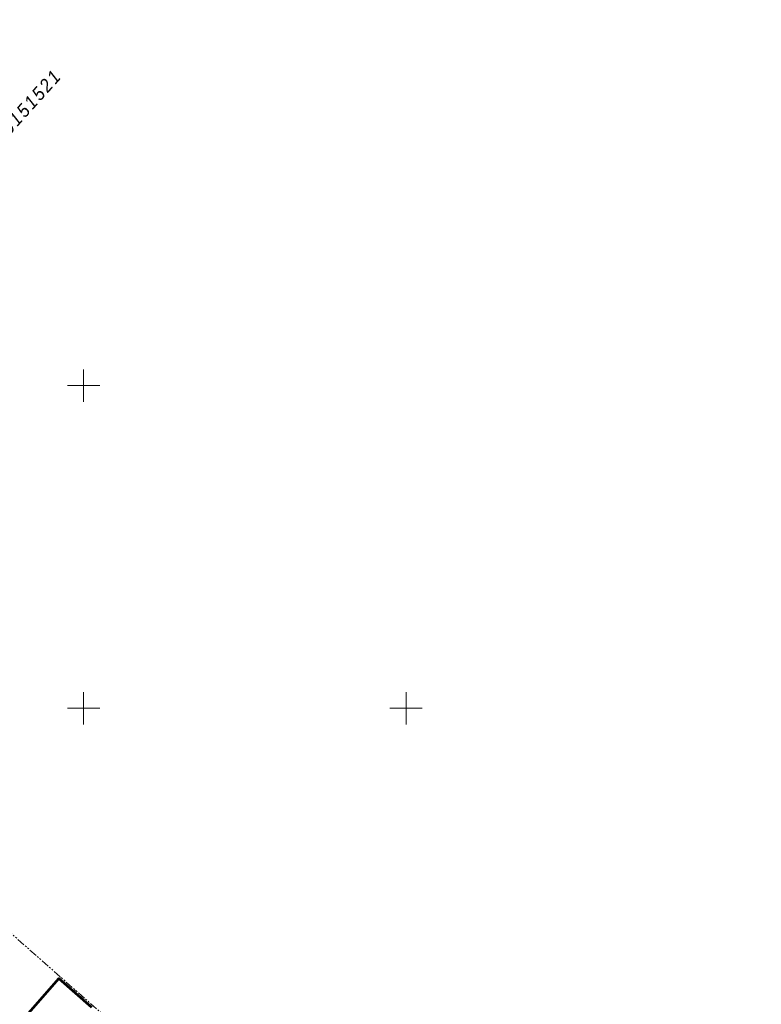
# Model space of a CAD drawing. Header units: metres. Extents: x 7427125 to 7427502, y 5541102 to 5541557.
# Tile 43 of 43: x 7427340 to 7427455, y 5541404 to 5541557. Entities that reach past the tile are written whole.
import ezdxf

# ---------------------------------------------------------------- set-up
doc = ezdxf.new("R2010")
doc.units = ezdxf.units.M
doc.header["$MEASUREMENT"] = 0
doc.linetypes.add('( Phantom )', pattern=[2.5, 1.25, -0.25, 0.25, -0.25, 0.25, -0.25])
for name, color, linetype, lineweight in [('GESBZO', 7, 'Continuous', 53), ('GOSRBG', 7, 'Continuous', 13), ('GSLINK', 7, 'Continuous', 13), ('Pieczątka firmowa', 7, 'Continuous', 13)]:
    doc.layers.add(name, color=color, linetype=linetype, lineweight=lineweight)
for name, color, linetype, lineweight, true_color in [('GULKPR', 7, 'Continuous', 13, 0x803300), ('GULWPR', 5, 'Continuous', 13, 0x0000ff), ('Ramka sekcyjna', 7, 'Continuous', 13, 0xa5007c)]:
    doc.layers.add(name, color=color, linetype=linetype, lineweight=lineweight, true_color=true_color)
doc.styles.get("Standard").update_dxf_attribs({"font": 'txt.shx'})

msp = doc.modelspace()

# ---------------------------------------------------------------- linework, layer by layer
at = {"layer": 'GESBZO', "color": 7, "linetype": 'Continuous', "lineweight": 53, "flags": 128}
msp.add_lwpolyline([(7427340.45, 5541401.57), (7427346.16, 5541408.09), (7427346.16, 5541408.09), (7427351.24, 5541403.65)], dxfattribs=at)
at = {"layer": 'GOSRBG', "color": 7, "linetype": '( Phantom )', "lineweight": 13, "flags": 128}
msp.add_lwpolyline([(7427455.09, 5541312.43), (7427244.2, 5541498.57), (7427125.24, 5541372.71), (7427331.36, 5541179.81), (7427455.09, 5541312.43)], close=True, dxfattribs=at)
at = {"layer": 'GSLINK', "color": 7, "linetype": 'Continuous', "lineweight": 13, "flags": 128}
msp.add_lwpolyline([(7427346.16, 5541408.09), (7427346.53, 5541408.25)], dxfattribs=at)
at = {"layer": 'GULKPR', "color": 36, "linetype": 'Continuous', "lineweight": 13, "true_color": 0x803300, "flags": 128}
msp.add_lwpolyline([(7427348.72, 5541406.32), (7427348.53, 5541406.07)], dxfattribs=at)
at = {"layer": 'GULWPR', "color": 5, "linetype": 'Continuous', "lineweight": 13, "true_color": 0x0000ff, "flags": 128}
msp.add_lwpolyline([(7427349.87, 5541405.31), (7427349.67, 5541405.04)], dxfattribs=at)
at = {"layer": 'Ramka sekcyjna', "color": 7, "linetype": 'Continuous', "lineweight": 13, "flags": 128}
for points in [[(7427350, 5541500), (7427350, 5541502.5)], [(7427352.5, 5541500), (7427347.5, 5541500)], [(7427352.5, 5541500), (7427347.5, 5541500)], [(7427350, 5541500), (7427350, 5541497.5)], [(7427350, 5541447.5), (7427350, 5541452.5)], [(7427400, 5541447.5), (7427400, 5541452.5)], [(7427352.5, 5541450), (7427347.5, 5541450)], [(7427402.5, 5541450), (7427397.5, 5541450)]]:
    msp.add_lwpolyline(points, dxfattribs=at)

# ---------------------------------------------------------------- texts
at = {"layer": 'Pieczątka firmowa', "color": 120, "lineweight": 30, "insert": (7427319.47, 5541534.23), "char_height": 2.0533, "attachment_point": 5, "rotation": 47.9048}
msp.add_mtext('\\fArial|b0|i1|c238238|p39;\\H1x;\\W0.913043;\\T1.208;ZAKŁAD USŁUG GEODEZYJNYCH\\PI KARTOGRAFICZNYCH "LIMES"\\Pmgr inż. Władysław Trela\\Pul. Krakowskie Przedmieście 444\\P32-087 Trojanowie\\Ptel.kom.602-267-838\\PNIP 619-107-67-37, REGON 250151521', dxfattribs=at)

doc.saveas('drawing.dxf')
